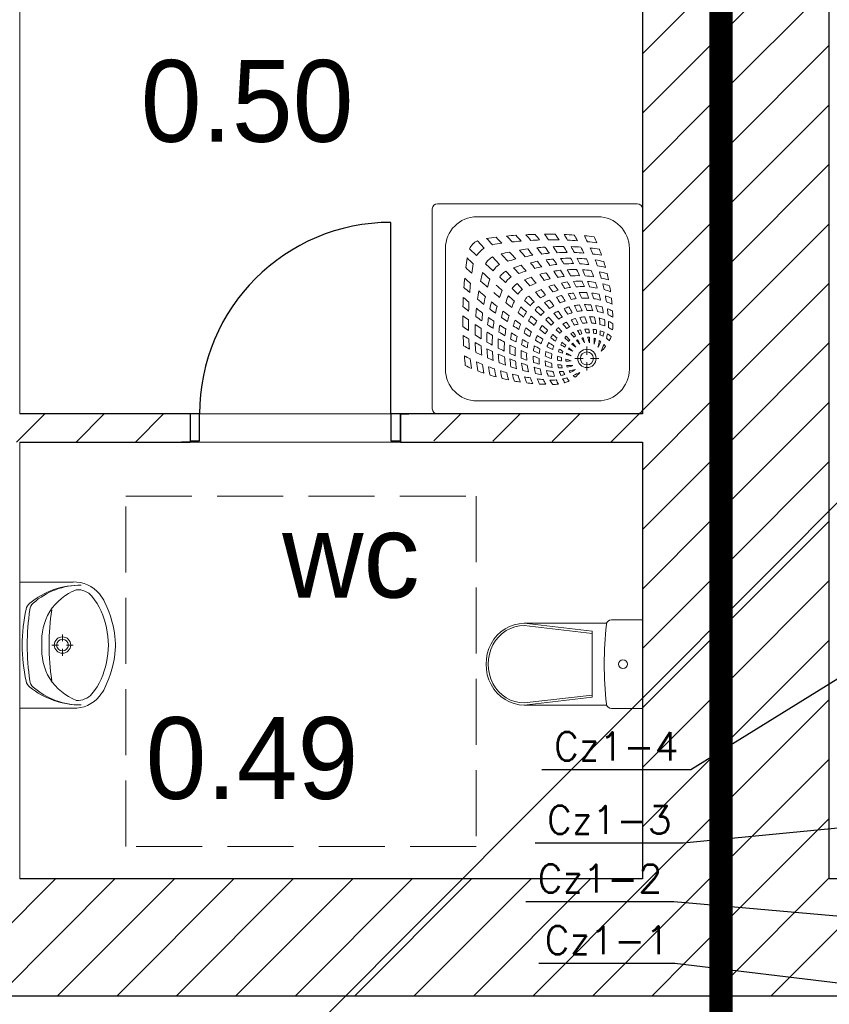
# Model space of a CAD drawing. Header units: millimetres. Extents: x -40063 to 512011, y 350190 to 687060.
# Tile 142 of 256: x 142235 to 145702, y 603551 to 607765. Entities that reach past the tile are written whole.
import ezdxf

# ---------------------------------------------------------------- set-up
doc = ezdxf.new("R2010")
doc.units = ezdxf.units.MM
doc.linetypes.add('DASHDOT', pattern=[1, 0.5, -0.25, 0, -0.25])
doc.linetypes.add('Krawędzie ukryte', pattern=[391.222223, 282.222223, -109])
doc.layers.get('0').update_dxf_attribs({"color": 8})
doc.layers.add('_IS_WM_OPIS', color=7, linetype='Continuous', lineweight=9)
doc.layers.add('J_zakres opracowania', color=226, linetype='DASHDOT', lineweight=30)
for name, color, linetype in [('Elementy Modelu - Strefy', 8, 'Continuous'), ('FLUID-Cz1-120-NUM', 7, 'Continuous'), ('J_opis pomieszczeń', 8, 'Continuous'), ('Konstrukcja - Ściany zew', 8, 'Continuous'), ('Wnętrze - Umeblowanie', 8, 'Continuous'), ('X_ref', 8, 'Continuous')]:
    doc.layers.add(name, color=color, linetype=linetype)
doc.styles.add('FDBES', font='simplex.shx')
doc.styles.add('GENERATED_STYLE_2', font='txt')
doc.dimstyles.new('FDBES', dxfattribs={"dimscale": 50, "dimtxt": 4, "dimasz": 2.5, "dimexe": 0.8, "dimexo": 2, "dimgap": 1, "dimtad": 1, "dimdsep": 46, "dimtxsty": 'FDBES', "dimcen": 2.5, "dimclrd": 4, "dimclre": 5, "dimadec": 0, "dimazin": 0, "dimtfac": 1, "dimtmove": 0, "dimatfit": 3, "dimfxl": 1, "dimarcsym": 0})

# ---------------------------------------------------------------- blocks, each defined once
blk = doc.blocks.new('fdgdfg')
at = {"layer": 'Elementy Modelu - Strefy', "linetype": 'Continuous', "lineweight": 0}
for p, q in [((-201447.2, 452289.9), (-201447.2, 449689.9)), ((-198780.3, 449689.9), (-198780.3, 452289.9)), ((-201447.2, 449689.9), (-198780.3, 449689.9)), ((-201447.2, 449569.9), (-201447.2, 447699.9)), ((-198780.3, 449569.9), (-201447.2, 449569.9)), ((-198780.3, 447699.9), (-198780.3, 449569.9)), ((-201447.2, 447699.9), (-198780.3, 447699.9))]:
    blk.add_line(p, q, dxfattribs=at)
at = {"layer": 'Konstrukcja - Ściany zew', "linetype": 'Continuous'}
for p, q in [((-198480.3, 447199.9), (-198480.3, 457619.9)), ((-198420.3, 457619.9), (-198420.3, 447199.9)), ((-197980.3, 447699.9), (-197980.3, 455769.9)), ((-198780.3, 452289.9), (-198780.3, 449689.9)), ((-198420.3, 451337), (-197980.3, 451777)), ((-198780.3, 451231.6), (-198480.3, 451531.6)), ((-198420.3, 451082.5), (-197980.3, 451522.5)), ((-198780.3, 450977), (-198480.3, 451277)), ((-198420.3, 450827.9), (-197980.3, 451267.9)), ((-198780.3, 450722.5), (-198480.3, 451022.5)), ((-198420.3, 450573.4), (-197980.3, 451013.4)), ((-198780.3, 450467.9), (-198480.3, 450767.9)), ((-198420.3, 450318.8), (-197980.3, 450758.8)), ((-199857.2, 449689.9), (-199857.2, 450509.9)), ((-198780.3, 450213.4), (-198480.3, 450513.4)), ((-198420.3, 450064.3), (-197980.3, 450504.3)), ((-198780.3, 449958.8), (-198480.3, 450258.8)), ((-198420.3, 449809.7), (-197980.3, 450249.7)), ((-198780.3, 449704.3), (-198480.3, 450004.3)), ((-198420.3, 449555.1), (-197980.3, 449995.1)), ((-198780.3, 449449.7), (-198480.3, 449749.7)), ((-198420.3, 449300.6), (-197980.3, 449740.6)), ((-201460.2, 449569.9), (-201340.2, 449689.9)), ((-200717.2, 449689.9), (-201447.2, 449689.9)), ((-201205.7, 449569.9), (-201085.7, 449689.9)), ((-200951.1, 449569.9), (-200831.1, 449689.9)), ((-200717.2, 449689.9), (-200754.2, 449689.9)), ((-200717.2, 449689.9), (-200754.2, 449689.9)), ((-200717.2, 449689.9), (-200717.2, 449574.9)), ((-200677.2, 449689.9), (-200717.2, 449689.9)), ((-200717.2, 449689.9), (-200717.2, 449574.9)), ((-200717.2, 449689.9), (-200717.2, 449574.9)), ((-200677.2, 449574.9), (-200677.2, 449689.9)), ((-199817.2, 449689.9), (-199857.2, 449689.9)), ((-199857.2, 449689.9), (-199857.2, 449574.9)), ((-199817.2, 449685.5), (-199812.9, 449689.9)), ((-199817.2, 449689.9), (-199780.2, 449689.9)), ((-199817.2, 449689.9), (-199817.2, 449574.9)), ((-198780.3, 449689.9), (-199817.2, 449689.9)), ((-199817.2, 449574.9), (-199817.2, 449689.9)), ((-199817.2, 449689.9), (-199817.2, 449574.9)), ((-199817.2, 449689.9), (-199780.2, 449689.9)), ((-199674, 449574.2), (-199558.3, 449689.9)), ((-199420.7, 449573), (-199303.8, 449689.9)), ((-199167.3, 449571.7), (-199049.2, 449689.9)), ((-198914, 449570.5), (-198794.6, 449689.9)), ((-201447.2, 449569.9), (-200717.2, 449569.9)), ((-200717.2, 449569.9), (-200754.2, 449569.9)), ((-200717.2, 449569.9), (-200754.2, 449569.9)), ((-200717.2, 449574.9), (-200717.2, 449569.9)), ((-200717.2, 449574.9), (-200677.2, 449574.9)), ((-200717.2, 449574.9), (-200717.2, 449569.9)), ((-199857.2, 449574.9), (-199817.2, 449574.9)), ((-199817.2, 449574.9), (-199817.2, 449569.9)), ((-199817.2, 449574.9), (-199817.2, 449569.9)), ((-199817.2, 449569.9), (-199780.2, 449569.9)), ((-199817.2, 449569.9), (-198780.3, 449569.9)), ((-199817.2, 449569.9), (-199780.2, 449569.9)), ((-198780.3, 449569.9), (-198780.3, 447699.9)), ((-198780.3, 449195.1), (-198480.3, 449495.1)), ((-198420.3, 449046), (-197980.3, 449486)), ((-198780.3, 448940.6), (-198480.3, 449240.6)), ((-198420.3, 448791.5), (-197980.3, 449231.5)), ((-198780.3, 448686), (-198480.3, 448986)), ((-198420.3, 448536.9), (-197980.3, 448976.9)), ((-198780.3, 448431.5), (-198480.3, 448731.5)), ((-198420.3, 448282.3), (-197980.3, 448722.3)), ((-198780.3, 448176.9), (-198480.3, 448476.9)), ((-198420.3, 448027.8), (-197980.3, 448467.8)), ((-198780.3, 447922.3), (-198480.3, 448222.3)), ((-198420.3, 447773.2), (-197980.3, 448213.2)), ((-198768.2, 447679.8), (-198480.3, 447967.8)), ((-198420.3, 447518.7), (-197980.3, 447958.7)), ((-201793.8, 447199.9), (-201293.8, 447699.9)), ((-201539.2, 447199.9), (-201039.2, 447699.9)), ((-198780.3, 447699.9), (-201447.2, 447699.9)), ((-201284.6, 447199.9), (-200784.6, 447699.9)), ((-201030.1, 447199.9), (-200530.1, 447699.9)), ((-200775.5, 447199.9), (-200275.5, 447699.9)), ((-200521, 447199.9), (-200021, 447699.9)), ((-200266.4, 447199.9), (-199766.4, 447699.9)), ((-200011.8, 447199.9), (-199511.8, 447699.9)), ((-199757.3, 447199.9), (-199257.3, 447699.9)), ((-199502.7, 447199.9), (-199002.7, 447699.9)), ((-198672.8, 447520.7), (-198480.3, 447713.2)), ((-198420.3, 447264.1), (-197980.3, 447704.1)), ((-198229.9, 447199.9), (-197729.9, 447699.9)), ((-196200.9, 447699.9), (-197980.3, 447699.9)), ((-199248.2, 447199.9), (-198768.2, 447679.8)), ((-198993.6, 447199.9), (-198672.8, 447520.7)), ((-198577.3, 447361.6), (-198480.3, 447458.7)), ((-198739, 447199.9), (-198577.3, 447361.6)), ((-204672.7, 447199.9), (-198480.3, 447199.9)), ((-198484.5, 447199.9), (-198481.8, 447202.5)), ((-198481.8, 447202.5), (-198480.3, 447204.1)), ((-198420.3, 447199.9), (-196200.9, 447199.9))]:
    blk.add_line(p, q, dxfattribs=at)
at = {"layer": 'Konstrukcja - Ściany zew', "linetype": 'Krawędzie ukryte', "lineweight": 13}
for p, q in [((-200992.4, 449338.4), (-199492.4, 449338.4)), ((-200992.4, 447838.4), (-200992.4, 449338.4)), ((-199492.4, 449338.4), (-199492.4, 447838.4)), ((-199492.4, 447838.4), (-200992.4, 447838.4))]:
    blk.add_line(p, q, dxfattribs=at)
at = {"layer": 'Konstrukcja - Ściany zew', "linetype": 'Continuous'}
blk.add_arc((-199857.2, 449689.9), 820, 90, 180, dxfattribs=at)
at = {"layer": 'Wnętrze - Umeblowanie', "color": 252, "linetype": 'Continuous', "lineweight": 5}
for p, q in [((-199680.3, 450567.4), (-199680.3, 449712.4)), ((-199657.8, 450589.9), (-198802.8, 450589.9)), ((-198780.3, 450567.4), (-198780.3, 449712.4)), ((-199489.1, 450533.6), (-198971.6, 450533.6)), ((-199624.1, 450398.6), (-199624.1, 449881.1)), ((-199521.5, 450396.6), (-199490.7, 450367.9)), ((-199487.1, 450431), (-199458.4, 450400.2)), ((-198836.6, 450398.6), (-198836.6, 449881.1)), ((-199422.8, 450362.1), (-199392.7, 450329.7)), ((-199452.5, 450332.4), (-199420.2, 450302.3)), ((-199391.7, 450275.7), (-199366.5, 450252.3)), ((-199366.1, 450301.2), (-199342.7, 450276.1)), ((-199338.7, 450226.3), (-199313.5, 450202.9)), ((-199316.8, 450248.2), (-199293.4, 450223.1)), ((-199266.7, 450194.4), (-199243.7, 450169.9)), ((-199284.9, 450176.2), (-199260.3, 450153.3)), ((-199225.2, 450149.9), (-199201.9, 450124.9)), ((-199240.3, 450134.7), (-199215.3, 450111.4)), ((-199182.6, 450104.2), (-199160.3, 450080.3)), ((-199194.7, 450092.2), (-199170.7, 450069.8)), ((-199140.8, 450059.4), (-199125.7, 450043.2)), ((-199149.8, 450050.4), (-199133.6, 450035.3)), ((-199113, 450016.1), (-199096.6, 450000.8)), ((-199106.6, 450022.6), (-199091.2, 450006.1)), ((-199083.4, 449988.5), (-199066, 449975.6)), ((-199078.9, 449992.9), (-199066, 449975.6)), ((-199018.1, 449943.2), (-199018.1, 449978.8)), ((-199069.3, 449927.7), (-199033.7, 449927.7)), ((-199002.6, 449927.7), (-198966.9, 449927.7)), ((-199018.1, 449876.5), (-199018.1, 449912.1)), ((-199489.1, 449746.1), (-198971.6, 449746.1)), ((-199657.8, 449689.9), (-198802.8, 449689.9)), ((-201447.2, 448970.7), (-201218.7, 448970.7)), ((-201263.9, 448717.5), (-201263.9, 448746.3)), ((-201309.4, 448700.8), (-201280.6, 448700.8)), ((-201263.9, 448655.4), (-201263.9, 448684.2)), ((-201247.2, 448700.8), (-201218.4, 448700.8)), ((-201447.2, 448430.7), (-201218.7, 448430.7))]:
    blk.add_line(p, q, dxfattribs=at)
at = {"layer": 'Wnętrze - Umeblowanie', "color": 7, "linetype": 'Continuous', "lineweight": 5}
for p, q in [((-198933.8, 448794), (-199287, 448794)), ((-199286.5, 448794), (-198996, 448759.9)), ((-198780.3, 448809), (-198912.7, 448809)), ((-198780.3, 448429), (-198780.3, 448809)), ((-199286.5, 448785), (-198996, 448751)), ((-198996, 448619), (-198996, 448759.9)), ((-198996, 448619), (-198996, 448478.1)), ((-199286.5, 448453), (-198996, 448487.1)), ((-199286.5, 448444.1), (-198996, 448478.1)), ((-198934.1, 448444.1), (-199287, 448444.1)), ((-198780.3, 448429), (-198912.7, 448429))]:
    blk.add_line(p, q, dxfattribs=at)
at = {"layer": 'Wnętrze - Umeblowanie', "color": 252, "linetype": 'Continuous', "lineweight": 5}
for centre, radius in [((-199018.1, 449927.7), 39.4), ((-199018.1, 449927.7), 28.1), ((-201263.9, 448700.8), 35), ((-201263.9, 448700.8), 25)]:
    blk.add_circle(centre, radius, dxfattribs=at)
for centre, radius, start, end in [((-199657.8, 450567.4), 22.5, 90, 180), ((-198802.8, 450567.4), 22.5, 0, 90), ((-199489.1, 450398.6), 135, 90, 180), ((-198971.6, 450398.6), 135, 0, 90), ((-199188.2, 448593), 1866.4, 96.7256, 98.0018), ((-205973.6, 444292.7), 8965.9, 43.05993, 43.2958), ((-202491.5, 447596.5), 4199.8, 42.253, 42.7354), ((-199188.2, 448593), 1866.4, 94.1137, 95.3442), ((-200915.6, 448967.8), 2148.1, 42.7562, 43.678), ((-200631.4, 449274.9), 1762.5, 40.9439, 42.0179), ((-199188.2, 448593), 1866.4, 91.5933, 92.7977), ((-200297.9, 449559.1), 1358, 40.0453, 41.4012), ((-199172.5, 448931.1), 1504.2, 91.8453, 93.2695), ((-200406.7, 449517), 1499.3, 37.7297, 38.908), ((-199188.2, 448593), 1866.4, 88.9625, 90.3711), ((-200462, 449540.5), 1560.9, 34.9768, 36.0651), ((-199172.5, 448931.1), 1504.2, 88.6534, 90.4009), ((-199999.9, 449840.4), 1047.7, 34.5668, 36.1928), ((-199188.2, 448593), 1866.4, 86.4427, 87.7819), ((-200206.7, 449789.1), 1279.6, 30.2451, 31.5191), ((-199172.5, 448931.1), 1504.2, 85.6486, 87.2877), ((-199989.2, 449924), 1059.9, 28.5744, 30.1169), ((-199837.9, 450025.5), 914.5, 26.0552, 27.8467), ((-199188.2, 448593), 1866.4, 83.8199, 85.1177), ((-199771.8, 450085.2), 864.6, 22.9528, 24.8539), ((-199440.9, 450356.4), 90, 137.6817, 153.4813), ((-199446.9, 450350.5), 90, 116.5187, 132.3183), ((-199408.2, 450325.5), 90, 123.8799, 138.4865), ((-199172.5, 448931.1), 1504.2, 98.0389, 99.5966), ((-199172.5, 448931.1), 1504.2, 94.8687, 96.3292), ((-199122.5, 449302.7), 1103.9, 97.7802, 99.6067), ((-200915.6, 448967.8), 2148.1, 40.4947, 41.4994), ((-200631.4, 449274.9), 1762.5, 38.3665, 39.523), ((-199122.5, 449302.7), 1103.9, 93.9219, 95.7175), ((-200297.9, 449559.1), 1358, 36.8933, 38.3212), ((-200406.7, 449517), 1499.3, 35.0381, 36.2732), ((-199122.5, 449302.7), 1103.9, 89.7859, 92.1023), ((-200462, 449540.5), 1560.9, 32.5402, 33.6727), ((-199999.9, 449840.4), 1047.7, 31.0716, 32.7127), ((-199122.5, 449302.7), 1103.9, 85.9289, 88.09), ((-200206.7, 449789.1), 1279.6, 27.5376, 28.8267), ((-199989.2, 449924), 1059.9, 25.3851, 26.9202), ((-199172.5, 448931.1), 1504.2, 82.4787, 84.0416), ((-199837.9, 450025.5), 914.5, 22.4302, 24.1927), ((-199122.5, 449302.7), 1103.9, 81.7816, 83.8239), ((-199771.8, 450085.2), 864.6, 19.1601, 21.0212), ((-197683.4, 450097.7), 1866.4, 171.9982, 173.2744), ((-193383.2, 456883.1), 8965.9, 226.7042, 226.94007), ((-199416, 450317.8), 90, 131.5135, 146.1201), ((-199374.3, 450287.8), 90, 136.7747, 150.3169), ((-199378.3, 450283.9), 90, 119.6831, 133.2253), ((-199122.5, 449302.7), 1103.9, 101.8556, 103.8074), ((-205973.6, 444292.7), 8965.9, 42.44503, 42.71476), ((-199102, 449492.3), 888.9, 104.4018, 106.7), ((-202491.5, 447596.5), 4199.8, 41.025, 41.5674), ((-199102, 449492.3), 888.9, 99.559, 101.6861), ((-199102, 449492.3), 888.9, 94.9824, 97.0993), ((-199089.4, 449610.2), 746.4, 95.5886, 98.0087), ((-200297.9, 449559.1), 1358, 34.3788, 35.5811), ((-200406.7, 449517), 1499.3, 32.8265, 33.8881), ((-199102, 449492.3), 888.9, 90.0359, 92.849), ((-199089.4, 449610.2), 746.4, 89.8991, 93.1703), ((-200462, 449540.5), 1560.9, 30.479, 31.4725), ((-199999.9, 449840.4), 1047.7, 28.0536, 29.5121), ((-199102, 449492.3), 888.9, 85.4607, 88.0756), ((-200206.7, 449789.1), 1279.6, 25.1232, 26.2963), ((-199089.4, 449610.2), 746.4, 84.6699, 87.705), ((-199989.2, 449924), 1059.9, 22.4747, 23.8946), ((-199102, 449492.3), 888.9, 80.4871, 82.9333), ((-199089.4, 449610.2), 746.4, 78.9506, 81.7612), ((-199837.9, 450025.5), 914.5, 19.0528, 20.7073), ((-196687, 453401), 4199.8, 227.2646, 227.747), ((-198021.5, 450082.1), 1504.2, 170.4034, 171.9611), ((-199343.7, 450254.8), 90, 135.7211, 148.2033), ((-199345.3, 450253.2), 90, 121.7967, 134.2789), ((-199089.4, 449610.2), 746.4, 106.3701, 108.9778), ((-205973.6, 444292.7), 8965.9, 41.98875, 42.20562), ((-202491.5, 447596.5), 4199.8, 40.0988, 40.5395), ((-199089.4, 449610.2), 746.4, 100.8315, 103.2228), ((-200915.6, 448967.8), 2148.1, 38.7668, 39.5894), ((-199081.2, 449697.7), 635.5, 101.8787, 104.5372), ((-200631.4, 449274.9), 1762.5, 36.3527, 37.3137), ((-199081.2, 449697.7), 635.5, 95.9324, 98.6814), ((-199081.2, 449697.7), 635.5, 89.4694, 93.2131), ((-199069.4, 449758.1), 550.3, 89.2729, 93.442), ((-200462, 449540.5), 1560.9, 28.3183, 29.427), ((-199999.9, 449840.4), 1047.7, 24.9042, 26.5241), ((-199081.2, 449697.7), 635.5, 83.5486, 87.0249), ((-199069.4, 449758.1), 550.3, 82.7175, 86.5999), ((-200206.7, 449789.1), 1279.6, 22.5875, 23.8953), ((-199081.2, 449697.7), 635.5, 77.056, 80.2461), ((-199771.8, 450085.2), 864.6, 15.5566, 17.3296), ((-197683.4, 450097.7), 1866.4, 174.6558, 175.8863), ((-198058.2, 451825.2), 2148.1, 226.322, 227.2438), ((-198393.2, 450032.1), 1103.9, 166.1926, 168.1444), ((-193383.2, 456883.1), 8965.9, 227.28524, 227.55497), ((-198582.7, 450011.5), 888.9, 163.3, 165.5982), ((-199316.3, 450226.5), 90, 135.3193, 146.8531), ((-199372.3, 450281.9), 11.2, 134.6807, 135.3193), ((-199316.9, 450225.9), 90, 123.1469, 134.6807), ((-199289.6, 450205.5), 90, 137.8442, 148.6878), ((-199295.9, 450199.2), 90, 121.3122, 132.1558), ((-199081.2, 449697.7), 635.5, 108.1277, 111.0486), ((-199069.4, 449758.1), 550.3, 109.9273, 113.1235), ((-205973.6, 444292.7), 8965.9, 41.54135, 41.76011), ((-202491.5, 447596.5), 4199.8, 39.1772, 39.6324), ((-199069.4, 449758.1), 550.3, 103.0421, 105.9266), ((-200915.6, 448967.8), 2148.1, 37.0279, 37.8959), ((-199059.5, 449781.3), 500.5, 103.4016, 106.3818), ((-200631.4, 449274.9), 1762.5, 34.3008, 35.3332), ((-199069.4, 449758.1), 550.3, 96.4367, 99.5059), ((-200297.9, 449559.1), 1358, 31.7444, 33.1046), ((-199059.5, 449781.3), 500.5, 96.3989, 99.6815), ((-200406.7, 449517), 1499.3, 30.5277, 31.701), ((-199059.5, 449781.3), 500.5, 88.8691, 93.254), ((-199059.5, 449781.3), 500.5, 81.9865, 86.0814), ((-199989.2, 449924), 1059.9, 19.4447, 21.0051), ((-199069.4, 449758.1), 550.3, 75.5329, 79.0655), ((-199837.9, 450025.5), 914.5, 15.5811, 17.3615), ((-199059.5, 449781.3), 500.5, 74.5, 78.1851), ((-199771.8, 450085.2), 864.6, 11.9045, 13.7662), ((-198365.3, 451541), 1762.5, 227.9821, 229.0561), ((-198021.5, 450082.1), 1504.2, 173.6708, 175.1313), ((-196687, 453401), 4199.8, 228.4326, 228.975), ((-193383.2, 456883.1), 8965.9, 227.79438, 228.01125), ((-199265.5, 450173.9), 90, 134.4529, 144.3532), ((-199264.3, 450175.1), 90, 125.6468, 135.5471), ((-199243.5, 450148.2), 90, 123.6661, 132.8255), ((-199059.5, 449781.3), 500.5, 110.6281, 113.9665), ((-199046.8, 449848.5), 409.9, 114.0771, 117.8554), ((-202491.5, 447596.5), 4199.8, 38.2881, 38.7048), ((-199046.8, 449848.5), 409.9, 105.7242, 109.1802), ((-200915.6, 448967.8), 2148.1, 35.3959, 36.1709), ((-200124.7, 449548), 1190.7, 34.3502, 35.7138), ((-199046.8, 449848.5), 409.9, 97.6617, 101.345), ((-199983.8, 449693), 1021.8, 31.5257, 33.0594), ((-199039, 449880.9), 354.1, 98.0533, 102.0312), ((-200406.7, 449517), 1499.3, 28.4603, 29.473), ((-199046.8, 449848.5), 409.9, 88.9241, 94.0071), ((-200462, 449540.5), 1560.9, 26.3855, 27.3405), ((-199039, 449880.9), 354.1, 88.4231, 93.997), ((-199999.9, 449840.4), 1047.7, 22.116, 23.505), ((-200206.7, 449789.1), 1279.6, 20.3257, 21.459), ((-199046.8, 449848.5), 409.9, 80.8547, 85.6651), ((-199039, 449880.9), 354.1, 79.4371, 84.7816), ((-199989.2, 449924), 1059.9, 16.7248, 18.0925), ((-199837.9, 450025.5), 914.5, 12.4254, 14.0124), ((-199046.8, 449848.5), 409.9, 72.1031, 76.4269), ((-199039, 449880.9), 354.1, 69.7902, 74.5754), ((-199771.8, 450085.2), 864.6, 8.5164, 10.2169), ((-197683.4, 450097.7), 1866.4, 177.2023, 178.4067), ((-198649.5, 451207.5), 1358, 228.5988, 229.9547), ((-198393.2, 450032.1), 1103.9, 170.3933, 172.2198), ((-198365.3, 451541), 1762.5, 230.477, 231.6335), ((-198058.2, 451825.2), 2148.1, 228.5006, 229.5053), ((-198582.7, 450011.5), 888.9, 168.3139, 170.441), ((-196687, 453401), 4199.8, 229.4605, 229.9012), ((-198788.1, 449990.7), 635.5, 158.9514, 161.8723), ((-198848.6, 449979), 550.3, 156.8765, 160.0727), ((-193383.2, 456883.1), 8965.9, 228.23989, 228.45865), ((-199238.6, 450153), 90, 137.1745, 146.3339), ((-198938.9, 449956.4), 409.9, 145.7281, 147.5674), ((-199046.8, 449848.5), 409.9, 122.4326, 124.2719), ((-205973.6, 444292.7), 8965.9, 41.10129, 41.30523), ((-199039, 449880.9), 354.1, 116.1376, 120.229), ((-199039, 449880.9), 354.1, 106.8435, 110.751), ((-199036.4, 449882.6), 327.2, 105.9778, 110.1069), ((-200915.6, 448967.8), 2148.1, 33.8911, 34.673), ((-200124.7, 449548), 1190.7, 31.6738, 33.039), ((-199036.4, 449882.6), 327.2, 96.9155, 100.9992), ((-199983.8, 449693), 1021.8, 28.4623, 29.9952), ((-199028.4, 449908.7), 277.2, 97.3268, 101.8912), ((-200406.7, 449517), 1499.3, 26.3954, 27.4174), ((-199036.4, 449882.6), 327.2, 86.9932, 92.674), ((-200462, 449540.5), 1560.9, 24.4094, 25.377), ((-199028.4, 449908.7), 277.2, 86.3073, 92.5294), ((-199999.9, 449840.4), 1047.7, 19.2129, 20.6163), ((-200206.7, 449789.1), 1279.6, 17.9317, 19.0851), ((-199036.4, 449882.6), 327.2, 77.6445, 83.1584), ((-199028.4, 449908.7), 277.2, 75.702, 81.8878), ((-199989.2, 449924), 1059.9, 13.8261, 15.2178), ((-199837.9, 450025.5), 914.5, 9.0727, 10.6838), ((-199036.4, 449882.6), 327.2, 67.8357, 72.7222), ((-199771.8, 450085.2), 864.6, 4.945, 6.6712), ((-198607.5, 451316.3), 1499.3, 231.092, 232.2703), ((-198021.5, 450082.1), 1504.2, 176.7305, 178.1547), ((-198393.2, 450032.1), 1103.9, 174.2825, 176.0781), ((-198649.5, 451207.5), 1358, 231.6788, 233.1067), ((-198700.6, 449999), 746.4, 166.7772, 169.1685), ((-198365.3, 451541), 1762.5, 232.6863, 233.6473), ((-198058.2, 451825.2), 2148.1, 230.4106, 231.2332), ((-198788.1, 449990.7), 635.5, 165.4628, 168.1213), ((-196687, 453401), 4199.8, 230.3676, 230.8228), ((-198871.7, 449969.1), 500.5, 156.0335, 159.3719), ((-198938.9, 449956.4), 409.9, 152.1446, 155.9229), ((-193383.2, 456883.1), 8965.9, 228.69477, 228.89871), ((-198971.3, 449948.6), 354.1, 142.7694, 144.6845), ((-199039, 449880.9), 354.1, 125.3155, 127.2306), ((-198973, 449946), 327.2, 142.8786, 144.781), ((-199036.4, 449882.6), 327.2, 125.219, 127.1214), ((-199036.4, 449882.6), 327.2, 115.6884, 119.8756), ((-205973.6, 444292.7), 8965.9, 40.7207, 40.92724), ((-202491.5, 447596.5), 4199.8, 37.4962, 37.918), ((-199028.4, 449908.7), 277.2, 118.1957, 122.7383), ((-199028.4, 449908.7), 277.2, 107.4065, 112.0387), ((-199024.6, 449897.6), 260.2, 105.873, 110.616), ((-200915.6, 448967.8), 2148.1, 32.3277, 33.1056), ((-199540.6, 449862.1), 528.8, 29.6178, 32.7079), ((-199024.6, 449897.6), 260.2, 95.7466, 100.4308), ((-199983.8, 449693), 1021.8, 25.244, 26.7853), ((-200406.7, 449517), 1499.3, 24.2057, 25.243), ((-200462, 449540.5), 1560.9, 22.3055, 23.2926), ((-199024.6, 449897.6), 260.2, 84.8156, 90.8272), ((-199999.9, 449840.4), 1047.7, 16.1407, 17.5675), ((-200206.7, 449789.1), 1279.6, 15.3857, 16.5669), ((-199024.6, 449897.6), 260.2, 74.0692, 80.1949), ((-199989.2, 449924), 1059.9, 10.7659, 12.1863), ((-199028.5, 449905.4), 280.4, 65.0876, 70.4939), ((-199837.9, 450025.5), 914.5, 5.5728, 7.2133), ((-199024.8, 449892.5), 265.1, 63.941, 69.1974), ((-197683.4, 450097.7), 1866.4, 179.6289, 181.0375), ((-198630.9, 451371.5), 1560.9, 233.9349, 235.0232), ((-198607.5, 451316.3), 1499.3, 233.7268, 234.9619), ((-198582.7, 450011.5), 888.9, 172.9007, 175.0176), ((-198700.6, 449999), 746.4, 171.9913, 174.4114), ((-198649.5, 451207.5), 1358, 234.4189, 235.6212), ((-198848.6, 449979), 550.3, 164.0734, 166.9579), ((-198365.3, 451541), 1762.5, 234.6668, 235.6992), ((-198058.2, 451825.2), 2148.1, 232.1041, 232.9721), ((-198871.7, 449969.1), 500.5, 163.6182, 166.5984), ((-196687, 453401), 4199.8, 231.2952, 231.7119), ((-198971.3, 449948.6), 354.1, 149.771, 153.8624), ((-198973, 449946), 327.2, 150.1244, 154.3116), ((-193383.2, 456883.1), 8965.9, 229.07276, 229.2793), ((-198999.2, 449938), 277.2, 139.2818, 141.2599), ((-199028.4, 449908.7), 277.2, 128.7401, 130.7182), ((-198988, 449934.1), 260.2, 140.7035, 142.5945), ((-199024.6, 449897.6), 260.2, 127.4055, 129.2965), ((-199024.6, 449897.6), 260.2, 116.77, 121.2526), ((-205973.6, 444292.7), 8965.9, 40.33581, 40.5365), ((-202491.5, 447596.5), 4199.8, 36.6846, 37.0992), ((-199016.7, 449911), 222, 118.7581, 123.4855), ((-199016.7, 449911), 222, 106.8274, 112.1523), ((-199012.8, 449908.8), 197.6, 106.1403, 111.5744), ((-199540.6, 449862.1), 528.8, 23.6707, 26.5727), ((-199016.7, 449911), 222, 95.8313, 101.1444), ((-199012.8, 449908.8), 197.6, 94.3804, 100.2664), ((-199983.8, 449693), 1021.8, 22.126, 23.6742), ((-199616.3, 449850.9), 641.3, 20.8759, 23.4288), ((-199016.7, 449911), 222, 83.9956, 90.3071), ((-199012.8, 449908.8), 197.6, 82.2145, 88.3975), ((-199324.7, 449979.3), 341.9, 16.9455, 21.8192), ((-199404.8, 449992.7), 433.5, 11.1727, 14.9541), ((-199016.7, 449911), 222, 71.9479, 78.6423), ((-199012.8, 449908.8), 197.6, 69.2902, 76.1981), ((-199264.2, 450050.9), 302.7, 4.1975, 9.4754), ((-199160.7, 450080.4), 235.5, 8.2673, 8.4898), ((-199016.7, 449911), 222, 60.4857, 66.3699), ((-199771.8, 450085.2), 864.6, 1.2552, 3.0155), ((-198930.9, 450909.5), 1047.7, 233.8072, 235.4332), ((-198021.5, 450082.1), 1504.2, 179.5991, 181.3466), ((-198393.2, 450032.1), 1103.9, 177.8977, 180.2141), ((-198630.9, 451371.5), 1560.9, 236.3273, 237.4598), ((-198582.7, 450011.5), 888.9, 177.151, 179.9641), ((-198607.5, 451316.3), 1499.3, 236.1119, 237.1735), ((-198788.1, 449990.7), 635.5, 171.3186, 174.0676), ((-198848.6, 449979), 550.3, 170.4941, 173.5633), ((-198649.5, 451207.5), 1358, 236.8954, 238.2556), ((-198871.7, 449969.1), 500.5, 170.3185, 173.6011), ((-198938.9, 449956.4), 409.9, 160.8198, 164.2758), ((-198638.4, 451034.3), 1190.7, 234.2862, 235.6498), ((-198058.2, 451825.2), 2148.1, 233.8291, 234.6041), ((-198971.3, 449948.6), 354.1, 159.249, 163.1565), ((-198973, 449946), 327.2, 159.8931, 164.0222), ((-198058.2, 451825.2), 2148.1, 235.327, 236.1089), ((-196687, 453401), 4199.8, 232.082, 232.5038), ((-198999.2, 449938), 277.2, 147.2617, 151.8043), ((-198988, 449934.1), 260.2, 148.7474, 153.23), ((-193383.2, 456883.1), 8965.9, 229.4635, 229.66419), ((-199001.4, 449926.3), 222, 137.7982, 139.7047), ((-199016.7, 449911), 222, 130.2953, 132.2018), ((-198999.3, 449922.4), 197.6, 137.7793, 139.6275), ((-199012.8, 449908.8), 197.6, 130.3725, 132.2207), ((-199012.8, 449908.8), 197.6, 118.3461, 123.1161), ((-205973.6, 444292.7), 8965.9, 39.99989, 40.15365), ((-199467, 449798.1), 459.2, 35.1743, 38.3067), ((-199012.1, 449883.2), 196.3, 113.9046, 118.3479), ((-200915.6, 448967.8), 2148.1, 30.8741, 31.5744), ((-199012.1, 449883.2), 196.3, 103.0403, 107.731), ((-199012.1, 449883.2), 196.3, 91.4714, 97.3755), ((-199010.9, 449890.3), 163.2, 89.7444, 95.8087), ((-199204.7, 450015.3), 198.2, 6.3774, 11.1212), ((-199012.1, 449883.2), 196.3, 80.4637, 85.7817), ((-199012.1, 449883.2), 196.3, 68.9838, 75.3187), ((-199061.8, 450074.7), 120.4, 356.062, 9.0798), ((-199989.2, 449924), 1059.9, 9.163, 9.2101), ((-199160.7, 450080.4), 235.5, 354.9338, 1.3531), ((-199012.1, 449883.2), 196.3, 58.0048, 64.0349), ((-199012.8, 449908.8), 197.6, 57.6937, 63.7171), ((-199112.4, 450069.8), 205.3, 354.3656, 1.6872), ((-197683.4, 450097.7), 1866.4, 182.2181, 183.5573), ((-198879.5, 451116.3), 1279.6, 238.4809, 239.7549), ((-198021.5, 450082.1), 1504.2, 182.7123, 184.3514), ((-198930.9, 450909.5), 1047.7, 237.2873, 238.9284), ((-198700.6, 449999), 746.4, 176.8297, 180.1009), ((-198630.9, 451371.5), 1560.9, 238.5275, 239.521), ((-198788.1, 449990.7), 635.5, 176.7869, 180.5306), ((-198848.6, 449979), 550.3, 176.558, 180.7271), ((-198630.9, 451371.5), 1560.9, 240.573, 241.6817), ((-198607.5, 451316.3), 1499.3, 238.299, 239.4723), ((-198938.9, 449956.4), 409.9, 168.655, 172.3383), ((-198607.5, 451316.3), 1499.3, 240.527, 241.5397), ((-198783.4, 450893.4), 1021.8, 236.9406, 238.4743), ((-198971.3, 449948.6), 354.1, 167.9688, 171.9467), ((-198638.4, 451034.3), 1190.7, 236.961, 238.3262), ((-198999.2, 449938), 277.2, 157.9613, 162.5935), ((-198988, 449934.1), 260.2, 159.384, 164.127), ((-198058.2, 451825.2), 2148.1, 236.8944, 237.6723), ((-196687, 453401), 4199.8, 232.9007, 233.3154), ((-199001.4, 449926.3), 222, 146.5145, 151.2419), ((-198999.3, 449922.4), 197.6, 146.8839, 151.6539), ((-198888.5, 450376.5), 459.2, 231.6933, 234.8257), ((-193383.2, 456883.1), 8965.9, 229.84635, 230.00011), ((-198973.6, 449921.7), 196.3, 151.6521, 156.0954), ((-198973.6, 449921.7), 196.3, 142.9645, 144.6128), ((-199012.1, 449883.2), 196.3, 125.3872, 127.0355), ((-198980.8, 449920.5), 163.2, 142.5073, 144.1339), ((-199010.9, 449890.3), 163.2, 125.8661, 127.4927), ((-199010.9, 449890.3), 163.2, 113.6956, 117.934), ((-205973.6, 444292.7), 8965.9, 39.68965, 39.82174), ((-199467, 449798.1), 459.2, 29.3188, 31.7595), ((-199008, 449910.7), 126.6, 117.5784, 121.5243), ((-199010.9, 449890.3), 163.2, 102.5047, 106.7611), ((-200915.6, 448967.8), 2148.1, 29.6526, 30.1462), ((-199008, 449910.7), 126.6, 104.8011, 108.8045), ((-199540.6, 449862.1), 528.8, 18.8716, 20.7776), ((-199014.8, 449925.3), 93.2, 102.4548, 105.7089), ((-200915.6, 448967.8), 2148.1, 28.5547, 29.1761), ((-199540.6, 449862.1), 528.8, 14.5128, 16.9547), ((-199983.8, 449693), 1021.8, 19.6514, 20.6135), ((-199008, 449910.7), 126.6, 89.89, 96.1614), ((-199983.8, 449693), 1021.8, 17.1695, 18.5766), ((-199014.8, 449925.3), 93.2, 84.9225, 90.3158), ((-199204.7, 450015.3), 198.2, 354.0035, 0.8126), ((-199010.9, 449890.3), 163.2, 78.0965, 83.2885), ((-199291.1, 450001.1), 303.6, 6.592, 9.7282), ((-199008, 449910.7), 126.6, 76.2977, 81.622), ((-199291.1, 450001.1), 303.6, 357.5675, 2.5262), ((-199014.8, 449925.3), 93.2, 68.8798, 73.1889), ((-199202.4, 450056.6), 225.7, 342.3069, 348.6483), ((-199146, 450048.9), 168.8, 354.8247, 0.3698), ((-199264.2, 450050.9), 302.7, 355.8215, 359.0569), ((-199008, 449910.7), 126.6, 62.3854, 68.8878), ((-199010.9, 449890.3), 163.2, 66.1921, 72.3958), ((-199124.5, 450075.7), 183, 343.2222, 348.6323), ((-199160.7, 450080.4), 235.5, 343.6276, 348.1799), ((-199008, 449910.7), 126.6, 47.0835, 54.7083), ((-199010.9, 449890.3), 163.2, 53.6325, 60.3646), ((-199043.9, 450064.6), 136.6, 333.4209, 341.7411), ((-199014.4, 450898.7), 1059.9, 239.8831, 241.4256), ((-198393.2, 450032.1), 1103.9, 181.91, 184.0711), ((-198879.5, 451116.3), 1279.6, 241.1733, 242.4624), ((-198582.7, 450011.5), 888.9, 181.9244, 184.5393), ((-198930.9, 450909.5), 1047.7, 240.4879, 241.9464), ((-198700.6, 449999), 746.4, 182.295, 185.3301), ((-198879.5, 451116.3), 1279.6, 243.7037, 244.8768), ((-198930.9, 450909.5), 1047.7, 243.4759, 245.0958), ((-198871.7, 449969.1), 500.5, 176.746, 181.1309), ((-198938.9, 449956.4), 409.9, 175.9929, 181.0759), ((-198630.9, 451371.5), 1560.9, 242.6595, 243.6145), ((-198971.3, 449948.6), 354.1, 176.003, 181.5769), ((-198973, 449946), 327.2, 169.0008, 173.0845), ((-198607.5, 451316.3), 1499.3, 242.5826, 243.6046), ((-198783.4, 450893.4), 1021.8, 240.0048, 241.5377), ((-198999.2, 449938), 277.2, 168.1088, 172.6732), ((-198988, 449934.1), 260.2, 169.5692, 174.2534), ((-198783.4, 450893.4), 1021.8, 243.2147, 244.756), ((-198952.5, 450450.2), 528.8, 237.2921, 240.3822), ((-199001.4, 449926.3), 222, 168.8556, 174.1687), ((-199001.4, 449926.3), 222, 157.8477, 163.1726), ((-198999.3, 449922.4), 197.6, 158.4256, 163.8597), ((-198952.5, 450450.2), 528.8, 243.4273, 246.3293), ((-198058.2, 451825.2), 2148.1, 238.4256, 239.1259), ((-198973.6, 449921.7), 196.3, 162.269, 166.9597), ((-198980.8, 449920.5), 163.2, 152.066, 156.3044), ((-198888.5, 450376.5), 459.2, 238.2405, 240.6812), ((-193383.2, 456883.1), 8965.9, 230.17826, 230.31035), ((-199001.1, 449917.5), 126.6, 148.4757, 152.4216), ((-199015.7, 449924.3), 93.2, 148.887, 152.1066), ((-199001.1, 449917.5), 126.6, 137.1847, 138.901), ((-193383.2, 456883.1), 8965.9, 230.42289, 230.56384), ((-199008, 449910.7), 126.6, 131.099, 132.8153), ((-199015.7, 449924.3), 93.2, 134.5953, 136.5313), ((-199014.8, 449925.3), 93.2, 133.4687, 135.4047), ((-199014.8, 449925.3), 93.2, 117.8934, 121.113), ((-205973.6, 444292.7), 8965.9, 39.43616, 39.57711), ((-199467, 449798.1), 459.2, 24.438, 27.1542), ((-199018.2, 449927.7), 67.7, 63, 63.3305), ((-199264.2, 450050.9), 302.7, 345.7178, 351.1284), ((-199124.5, 450075.7), 183, 327.0557, 335.3318), ((-199014.8, 449925.3), 93.2, 52.6304, 57.8613), ((-198103.9, 449577.5), 935.1, 154.0421, 155.9516), ((-199043.9, 450064.6), 136.6, 309.0538, 320.804), ((-199014.8, 449925.3), 93.2, 34.6184, 41.2703), ((-199115.9, 450747.4), 914.5, 242.1533, 243.9448), ((-197683.4, 450097.7), 1866.4, 184.8823, 186.1801), ((-199014.4, 450898.7), 1059.9, 243.0798, 244.6149), ((-199014.4, 450898.7), 1059.9, 246.1054, 247.5253), ((-198788.1, 449990.7), 635.5, 182.9751, 186.4514), ((-198848.6, 449979), 550.3, 183.4001, 187.2825), ((-198879.5, 451116.3), 1279.6, 246.1047, 247.4125), ((-198871.7, 449969.1), 500.5, 183.9186, 188.0135), ((-198930.9, 450909.5), 1047.7, 246.495, 247.884), ((-198973, 449946), 327.2, 177.326, 183.0068), ((-198630.9, 451371.5), 1560.9, 244.623, 245.5906), ((-198930.9, 450909.5), 1047.7, 249.3837, 250.7871), ((-198999.2, 449938), 277.2, 177.4706, 183.6927), ((-198988, 449934.1), 260.2, 179.1728, 185.1844), ((-198630.9, 451371.5), 1560.9, 246.7074, 247.6945), ((-198607.5, 451316.3), 1499.3, 244.757, 245.7943), ((-199001.4, 449926.3), 222, 179.6929, 186.0044), ((-198999.3, 449922.4), 197.6, 169.7336, 175.6196), ((-198941.3, 450525.9), 641.3, 246.5712, 249.1241), ((-198783.4, 450893.4), 1021.8, 246.3258, 247.874), ((-198973.6, 449921.7), 196.3, 172.6245, 178.5286), ((-198980.8, 449920.5), 163.2, 174.1913, 180.2556), ((-198783.4, 450893.4), 1021.8, 249.3865, 250.3486), ((-198980.8, 449920.5), 163.2, 163.2389, 167.4953), ((-198952.5, 450450.2), 528.8, 249.2224, 251.1284), ((-198058.2, 451825.2), 2148.1, 239.8538, 240.3474), ((-199001.1, 449917.5), 126.6, 173.8386, 180.11), ((-199001.1, 449917.5), 126.6, 161.1955, 165.1989), ((-199015.7, 449924.3), 93.2, 164.2911, 167.5452), ((-198952.5, 450450.2), 528.8, 253.0453, 255.4872), ((-198058.2, 451825.2), 2148.1, 240.8239, 241.4453), ((-198888.5, 450376.5), 459.2, 242.8458, 245.562), ((-199175.6, 450681.3), 864.6, 245.1461, 247.0472), ((-198021.5, 450082.1), 1504.2, 185.9584, 187.5213), ((-199115.9, 450747.4), 914.5, 245.8073, 247.5698), ((-198393.2, 450032.1), 1103.9, 186.1761, 188.2184), ((-198582.7, 450011.5), 888.9, 187.0667, 189.5129), ((-198700.6, 449999), 746.4, 188.2388, 191.0494), ((-199115.9, 450747.4), 914.5, 249.2927, 250.9472), ((-199014.4, 450898.7), 1059.9, 248.9949, 250.5553), ((-198879.5, 451116.3), 1279.6, 248.541, 249.6743), ((-198938.9, 449956.4), 409.9, 184.3349, 189.1453), ((-199014.4, 450898.7), 1059.9, 251.9075, 253.2752), ((-198971.3, 449948.6), 354.1, 185.2184, 190.5629), ((-198879.5, 451116.3), 1279.6, 250.9149, 252.0683), ((-198973, 449946), 327.2, 186.8416, 192.3555), ((-198999.2, 449938), 277.2, 188.1122, 194.298), ((-198930.9, 450909.5), 1047.7, 252.4325, 253.8593), ((-198879.5, 451116.3), 1279.6, 253.4331, 254.6143), ((-198988, 449934.1), 260.2, 189.8051, 195.9308), ((-199069.7, 450234.3), 341.9, 248.1808, 253.0545), ((-198999.3, 449922.4), 197.6, 181.6025, 187.7855), ((-199083.2, 450314.4), 433.5, 255.0459, 258.8273), ((-198973.6, 449921.7), 196.3, 184.2183, 189.5363), ((-199105.7, 450114.3), 198.2, 258.8788, 263.6226), ((-199091.6, 450200.7), 303.6, 260.2718, 263.408), ((-198980.8, 449920.5), 163.2, 186.7115, 191.9035), ((-199139.4, 450055.6), 168.8, 269.6302, 275.1753), ((-199001.1, 449917.5), 126.6, 188.378, 193.7023), ((-199015.7, 449924.3), 93.2, 179.6842, 185.0775), ((-198783.4, 450893.4), 1021.8, 251.4234, 252.8305), ((-199105.7, 450114.3), 198.2, 269.1874, 275.9965), ((-199091.6, 450200.7), 303.6, 267.4738, 272.4325), ((-199015.7, 449924.3), 93.2, 196.8111, 201.1202), ((-199147.1, 450112), 225.7, 281.3517, 287.6931), ((-199018.2, 449927.7), 67.7, 206.6695, 207), ((-199489.1, 449881.1), 135, 180, 270), ((-199175.6, 450681.3), 864.6, 248.9788, 250.8399), ((-199175.6, 450681.3), 864.6, 252.6704, 254.4434), ((-198788.1, 449990.7), 635.5, 189.7539, 192.944), ((-198848.6, 449979), 550.3, 190.9345, 194.4671), ((-199115.9, 450747.4), 914.5, 252.6385, 254.4189), ((-198871.7, 449969.1), 500.5, 191.8149, 195.5001), ((-199115.9, 450747.4), 914.5, 255.9876, 257.5746), ((-198938.9, 449956.4), 409.9, 193.5731, 197.8969), ((-198971.3, 449948.6), 354.1, 195.4246, 200.2098), ((-199014.4, 450898.7), 1059.9, 254.7822, 256.1739), ((-199115.9, 450747.4), 914.5, 259.3162, 260.9273), ((-198973, 449946), 327.2, 197.2778, 202.1643), ((-198995.8, 449938.1), 280.4, 199.5061, 204.9124), ((-199014.4, 450898.7), 1059.9, 257.8137, 259.2341), ((-199001.4, 449926.3), 222, 191.3577, 198.0521), ((-198999.3, 449922.4), 197.6, 193.8019, 200.7098), ((-199141.3, 450173.8), 302.7, 260.5246, 265.8025), ((-199165.1, 449971.3), 120.4, 260.9202, 273.938), ((-199014.4, 450898.7), 1059.9, 260.7899, 260.837), ((-198973.6, 449921.7), 196.3, 194.6813, 201.0162), ((-199141.3, 450173.8), 302.7, 270.9431, 274.1785), ((-198980.8, 449920.5), 163.2, 197.6042, 203.8079), ((-199166.2, 450034), 183, 281.3677, 286.7778), ((-199170.9, 450070.3), 235.5, 281.8201, 286.3724), ((-199001.1, 449917.5), 126.6, 201.1122, 207.6146), ((-199001.1, 449917.5), 126.6, 215.2917, 222.9165), ((-199141.3, 450173.8), 302.7, 278.8716, 284.2822), ((-199015.7, 449924.3), 93.2, 212.1387, 217.3696), ((-199166.2, 450034), 183, 294.6682, 302.9443), ((-198667.9, 449013.5), 935.1, 114.0484, 115.9579), ((-199015.7, 449924.3), 93.2, 228.7297, 235.3816), ((-199155, 449953.5), 136.6, 309.196, 320.9462), ((-198971.6, 449881.1), 135, 270, 0), ((-199175.6, 450681.3), 864.6, 256.2338, 258.0955), ((-199175.6, 450681.3), 864.6, 259.7831, 261.4836), ((-199175.6, 450681.3), 864.6, 263.3288, 265.055), ((-199115.9, 450747.4), 914.5, 262.7867, 264.4272), ((-198983, 449934.4), 265.1, 200.8026, 206.059), ((-199175.6, 450681.3), 864.6, 266.9845, 268.7448), ((-199170.9, 450070.3), 235.5, 261.5102, 261.7327), ((-199001.4, 449926.3), 222, 203.6301, 209.5143), ((-199170.9, 450070.3), 235.5, 268.6469, 275.0662), ((-198999.3, 449922.4), 197.6, 206.2829, 212.3063), ((-199160.2, 450021.9), 205.3, 268.3128, 275.6344), ((-198973.6, 449921.7), 196.3, 205.9651, 211.9952), ((-198980.8, 449920.5), 163.2, 209.6354, 216.3675), ((-199155, 449953.5), 136.6, 288.2589, 296.5791), ((-199657.8, 449712.4), 22.5, 180, 270), ((-198802.8, 449712.4), 22.5, 270, 0), ((-201212.9, 448833.5), 137.4, 38.7454, 92.4552), ((-201189.1, 448617.3), 339.6, 89.0928, 129.3352), ((-201187.4, 448651.7), 305.1, 89.3233, 131.4755), ((-201116.2, 448713.6), 240.7, 111.5519, 147.1558), ((-201199.1, 448856.8), 80.9, 40.8016, 93.9306), ((-201271.8, 448786.5), 212.8, 27.1571, 38.6848), ((-201375.9, 448845.1), 45, 129.3352, 167.306), ((-201359.6, 448846.6), 45, 131.4755, 172.1696), ((-201364.6, 448724.2), 293, 9.9978, 39.2851), ((-201480.9, 448687.1), 444.2, 4.2052, 26.2597), ((-200760.4, 448706.5), 675.9, 167.306, 180.5103), ((-200261.1, 448695.6), 1153.8, 172.1696, 179.755), ((-201112.3, 448720.1), 240.6, 148.9439, 184.606), ((-200336.5, 448700.8), 984.9, 171.1734, 188.8204), ((-201383.9, 448700.7), 316.7, 346.4334, 13.5666), ((-201307.2, 448700.7), 270, 355.9876, 4.0124), ((-200760.4, 448695.6), 675.9, 179.5672, 192.7715), ((-200261.1, 448707.2), 1153.8, 180.3225, 187.9079), ((-201112.3, 448681.4), 240.6, 175.394, 211.0561), ((-201480.9, 448714.4), 444.2, 333.7403, 355.7948), ((-201364.6, 448677.3), 293, 320.7149, 350.0022), ((-201375.7, 448556.2), 45, 192.7715, 230.7422), ((-201359.4, 448554.7), 45, 187.9079, 228.602), ((-201116.2, 448687.8), 240.7, 212.8442, 248.4481), ((-201189.2, 448784.3), 339.6, 230.7422, 270.9847), ((-201187.4, 448749.8), 305.1, 228.602, 270.7542), ((-201271.8, 448615), 212.8, 321.3152, 332.8429), ((-201212.9, 448568), 137.4, 267.5448, 321.2546), ((-201199.1, 448544.7), 80.9, 266.0694, 319.1984)]:
    blk.add_arc(centre, radius, start, end, dxfattribs=at)
at = {"layer": 'Wnętrze - Umeblowanie', "color": 7, "linetype": 'Continuous', "lineweight": 5, "extrusion": (0, 0, -1)}
for centre, major_axis, ratio, start_param, end_param in [((-199287, 448619), (0, -174.9), 0.933096, 0, 3.141593), ((-197300.5, 448619), (-1643.4, 0), 0.989247, 6.178217, 6.388032), ((-198912.7, 448787), (-22.3, 0), 0.989247, 0.100415, 1.570796), ((-199286.5, 448619), (0, -166), 0.93174, 0, 3.141593), ((-198912.7, 448451.1), (-22.3, 0), 0.989247, 4.712389, 6.173785)]:
    blk.add_ellipse(centre, major_axis=major_axis, ratio=ratio, start_param=start_param, end_param=end_param, dxfattribs=at)
blk.add_ellipse((-198863.8, 448619), major_axis=(-18.7, 0), ratio=0.989247, dxfattribs=at)
at = {"layer": 'Elementy Modelu - Strefy', "lineweight": 13, "style": 'GENERATED_STYLE_2'}
for s, p in [('0.50', (-200928.8, 450854.7)), ('0.49', (-200907.9, 448042.3))]:
    blk.add_text(s, height=350, dxfattribs=at).set_placement(p)
at = {"layer": 'J_opis pomieszczeń', "linetype": 'Continuous', "style": 'GENERATED_STYLE_2'}
blk.add_text('wc', height=359.99, dxfattribs=at).set_placement((-200323.1, 448904))
blk = doc.blocks.new('*U15278')
at = {"color": 7}
blk.add_line((-1153.7, 138), (-1735.5, 138), dxfattribs=at)
at = {"color": 7, "insert": (-1444.6, 138), "char_height": 120, "attachment_point": 5, "style": 'FDBES'}
blk.add_mtext('Cz1-1\\P ', dxfattribs=at)
at = {"color": 7}
blk.add_leader([(0, 0), (-1153.7, 138)], dimstyle='FDBES', override={"dimscale": 30, "dimclrd": 7, "dimclre": 7}, dxfattribs=at)
blk = doc.blocks.new('*U15279')
at = {"color": 7}
blk.add_line((-1158, 103), (-1791.2, 103), dxfattribs=at)
at = {"color": 7, "insert": (-1474.6, 103), "char_height": 120, "attachment_point": 5, "style": 'FDBES'}
blk.add_mtext('Cz1-2\\P ', dxfattribs=at)
at = {"color": 7}
blk.add_leader([(0, 0), (-1158, 103)], dimstyle='FDBES', override={"dimscale": 30, "dimclrd": 7, "dimclre": 7}, dxfattribs=at)
blk = doc.blocks.new('*U15280')
at = {"color": 7}
blk.add_line((-1118, -109.3), (-1751.2, -109.3), dxfattribs=at)
at = {"color": 7, "insert": (-1434.6, -109.3), "char_height": 120, "attachment_point": 5, "style": 'FDBES'}
blk.add_mtext('Cz1-3\\P ', dxfattribs=at)
at = {"color": 7}
blk.add_leader([(0, 0), (-1118, -109.3)], dimstyle='FDBES', override={"dimscale": 30, "dimclrd": 7, "dimclre": 7}, dxfattribs=at)
blk = doc.blocks.new('*U15281')
at = {"color": 7}
blk.add_line((-917.7, -566.8), (-1556.5, -566.8), dxfattribs=at)
at = {"color": 7, "insert": (-1237.1, -566.8), "char_height": 120, "attachment_point": 5, "style": 'FDBES'}
blk.add_mtext('Cz1-4\\P ', dxfattribs=at)
at = {"color": 7}
blk.add_leader([(0, 0), (-917.7, -566.8)], dimstyle='FDBES', override={"dimscale": 30, "dimclrd": 7, "dimclre": 7}, dxfattribs=at)

msp = doc.modelspace()

# ---------------------------------------------------------------- linework, layer by layer
at = {"layer": '_IS_WM_OPIS', "color": 7}
msp.add_lwpolyline([(142599.3083, 602553.01925), (147699.74687, 607665.44331)], dxfattribs=at)
at = {"layer": 'J_zakres opracowania', "ltscale": 1000, "const_width": 100}
msp.add_lwpolyline([(145238.97833, 603150.87452), (179698.13773, 603150.87452), (179698.13773, 613450.86815), (168198.34775, 613450.86815), (168198.34775, 623228.22314), (179787.48799, 623228.22314), (179787.48799, 655328.15213), (172267.92013, 655328.15213), (172267.92013, 661215.50192), (178887.83809, 661215.50192), (178887.83809, 667165.49127), (169238.45678, 667165.49127), (169238.45678, 670965.36364), (139342.26689, 670965.36364), (139342.26689, 660371.72463), (168578.26628, 660371.72463), (168578.26628, 636879.36656), (155218.96566, 636879.36656), (155218.96566, 616919.40233), (145238.97833, 616919.40233), (145238.97833, 603150.87452)], dxfattribs=at)

# ---------------------------------------------------------------- block references
at = {"layer": 'FLUID-Cz1-120-NUM', "linetype": 'ByBlock'}
for name, p in [('*U15281', (146027.10344, 605121.84137, 3151.59204)), ('*U15280', (146194.60344, 604349.34137, 3152)), ('*U15279', (146194.60344, 603886.96493, 3152)), ('*U15278', (146194.60344, 603586.96493, 3152))]:
    msp.add_blockref(name, p, dxfattribs=at)
at = {"layer": 'X_ref'}
msp.add_blockref('fdgdfg', (343682.59614, 156387.58931), dxfattribs=at)

doc.saveas('drawing.dxf')
